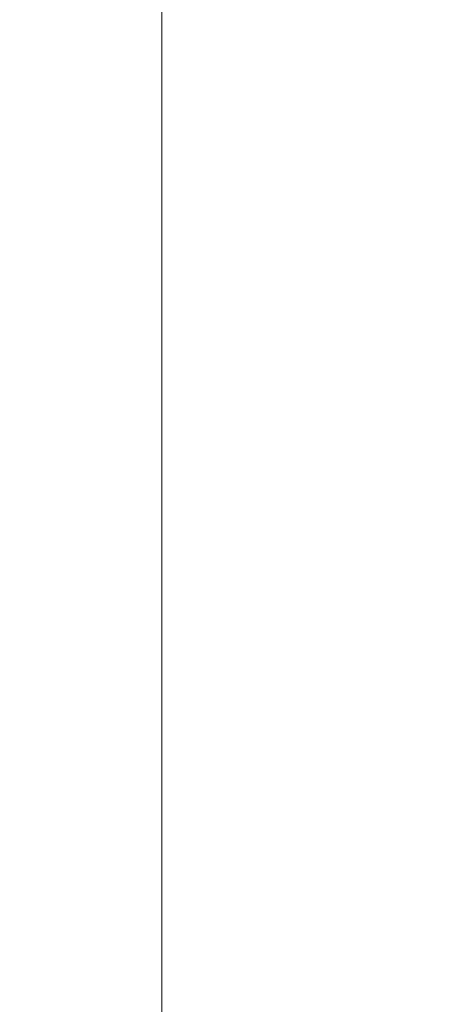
# Model space of a CAD drawing. Header units: millimetres. Extents: x 0 to 594, y 0 to 420.
# Tile 4 of 30: x 86 to 99, y 111 to 141. Entities that reach past the tile are written whole.
import ezdxf

# ---------------------------------------------------------------- set-up
doc = ezdxf.new("R2010")
doc.units = ezdxf.units.MM
doc.linetypes.add('SLD-Durchgehend', pattern=[0])
doc.styles.add('SLDTEXTSTYLE1', font='GOTHIC.TTF', dxfattribs={"width": 0.913})
doc.dimstyles.new('SLDDIMSTYLE2', dxfattribs={"dimtxt": 3.439583, "dimasz": 2.5, "dimexe": 0, "dimexo": 0.0625, "dimgap": 0.859896, "dimtad": 1, "dimlfac": 3, "dimrnd": 1e-09, "dimzin": 12, "dimdsep": 46, "dimtxsty": 'SLDTEXTSTYLE1', "dimsah": 1, "dimcen": 0.09, "dimadec": 0, "dimazin": 3, "dimtfac": 1, "dimtofl": 0, "dimtmove": 0, "dimatfit": 3, "dimfxl": 1, "dimfrac": 2, "dimtolj": 1, "dimtzin": 12, "dimarcsym": 0})

# ---------------------------------------------------------------- blocks, each defined once
blk = doc.blocks.new('_D_4')
at = {"color": 150, "linetype": 'SLD-Durchgehend', "lineweight": 0}
for p, q in [((100.657, 157.074), (89.658, 157.074)), ((90.658, 157.074), (90.658, 41.74)), ((100.657, 41.74), (89.658, 41.74))]:
    blk.add_line(p, q, dxfattribs=at)
at = {"color": 150, "linetype": 'SLD-Durchgehend', "lineweight": 18}
for points in [[(90.658, 157.074), (90.348, 154.574), (90.968, 154.574)], [(90.658, 41.74), (90.968, 44.24), (90.348, 44.24)]]:
    blk.add_solid(points, dxfattribs=at)
at = {"color": 150, "linetype": 'SLD-Durchgehend', "lineweight": 18, "insert": (86.264, 98.843), "char_height": 3.4396, "attachment_point": 1, "rotation": 90, "style": 'SLDTEXTSTYLE1'}
blk.add_mtext('FH', dxfattribs=at)

msp = doc.modelspace()

# ---------------------------------------------------------------- dimensions: what is measured, and where the dimension line sits
at = {"color": 150, "linetype": 'SLD-Durchgehend', "lineweight": 18}
dim = msp.add_linear_dim(base=(90.657568, 41.740399), p1=(100.657568, 157.073733), p2=(100.657568, 41.740399), angle=90, dimstyle='SLDDIMSTYLE2', dxfattribs=at)
dim.commit()
dim.dimension.update_dxf_attribs({"geometry": '_D_4', "text_midpoint": (90.657568, 101.521898), "dimtype": 160})

doc.saveas('drawing.dxf')
